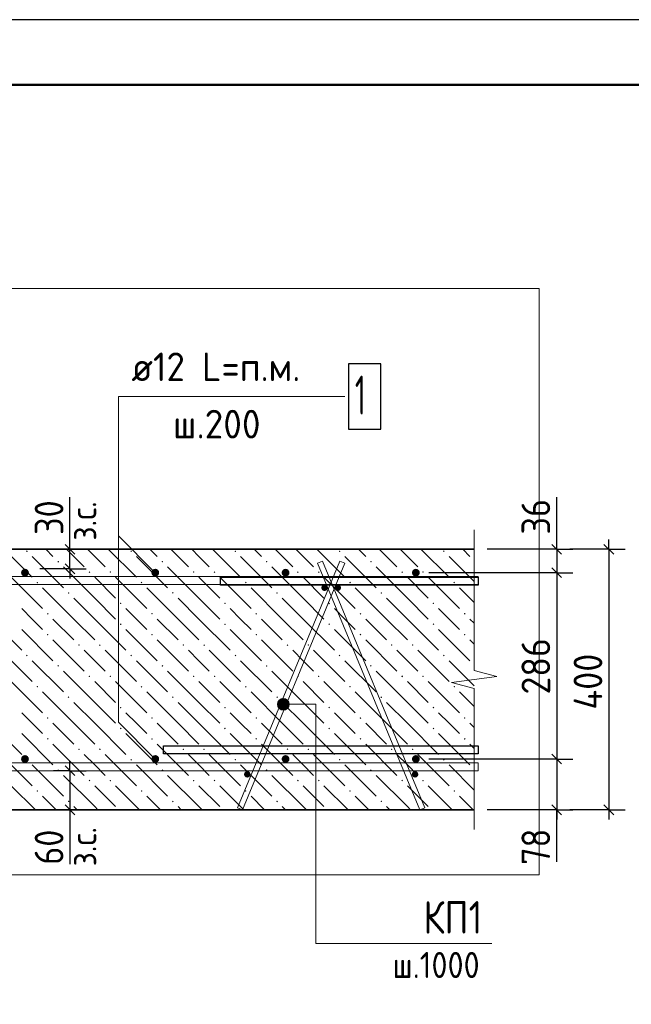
# Model space of a CAD drawing. Header units: millimetres. Extents: x 0 to 42000, y 0 to 29700.
# Tile 5 of 11: x 11510 to 16205, y 22143 to 29700. Entities that reach past the tile are written whole.
import ezdxf

# ---------------------------------------------------------------- set-up
doc = ezdxf.new("R2010")
doc.units = ezdxf.units.MM
for name, color, linetype, lineweight in [('Standard', 7, 'Continuous', 25), ('ЖБ Плита Фундамента верхний уровень', 7, 'Continuous', 35), ('Обрамление Г-обр.', 52, 'Continuous', 25), ('Позиционная метка номер позиции', 7, 'Continuous', 13), ('Примечания', 7, 'Continuous', 13), ('Текст_ общее', 7, 'Continuous', 25), ('Фиксатор', 52, 'Continuous', 25), ('Фоновоя арматура Х1', 52, 'Continuous', 25)]:
    doc.layers.add(name, color=color, linetype=linetype, lineweight=lineweight)
doc.layers.add('Размерная выноска', color=7, linetype='Continuous')
doc.styles.add('ISOCPEUR', font='txt')

msp = doc.modelspace()

# ---------------------------------------------------------------- hatches: boundary and pattern name
at = {"layer": 'ЖБ Плита Фундамента верхний уровень', "linetype": 'Continuous', "lineweight": 18, "transparency": 33554687}
for points in [[(11559.4, 25620.1), (11565.9, 25626.6), (11572.4, 25620.1), (11565.9, 25613.6)], [(12359.4, 25620.1), (12365.9, 25626.6), (12372.4, 25620.1), (12365.9, 25613.6)], [(13159.4, 25620.1), (13165.9, 25626.6), (13172.4, 25620.1), (13165.9, 25613.6)], [(13959.4, 25620.1), (13965.9, 25626.6), (13972.4, 25620.1), (13965.9, 25613.6)], [(14759.4, 25620.1), (14765.9, 25626.6), (14772.4, 25620.1), (14765.9, 25613.6)], [(11799.4, 25540.1), (11805.9, 25546.6), (11812.4, 25540.1), (11805.9, 25533.6)], [(12599.4, 25540.1), (12605.9, 25546.6), (12612.4, 25540.1), (12605.9, 25533.6)], [(13399.4, 25540.1), (13405.9, 25546.6), (13412.4, 25540.1), (13405.9, 25533.6)], [(14199.4, 25540.1), (14205.9, 25546.6), (14212.4, 25540.1), (14205.9, 25533.6)], [(12039.4, 25460.1), (12045.9, 25466.6), (12052.4, 25460.1), (12045.9, 25453.6)], [(12199.4, 25460.1), (12205.9, 25466.6), (12212.4, 25460.1), (12205.9, 25453.6)], [(12839.4, 25460.1), (12845.9, 25466.6), (12852.4, 25460.1), (12845.9, 25453.6)], [(12999.4, 25460.1), (13005.9, 25466.6), (13012.4, 25460.1), (13005.9, 25453.6)], [(13639.4, 25460.1), (13645.9, 25466.6), (13652.4, 25460.1), (13645.9, 25453.6)], [(13799.4, 25460.1), (13805.9, 25466.6), (13812.4, 25460.1), (13805.9, 25453.6)], [(14439.4, 25460.1), (14445.9, 25466.6), (14452.4, 25460.1), (14445.9, 25453.6)], [(14599.4, 25460.1), (14605.9, 25466.6), (14612.4, 25460.1), (14605.9, 25453.6)], [(11639.4, 25380.1), (11645.9, 25386.6), (11652.4, 25380.1), (11645.9, 25373.6)], [(12439.4, 25380.1), (12445.9, 25386.6), (12452.4, 25380.1), (12445.9, 25373.6)], [(13239.4, 25380.1), (13245.9, 25386.6), (13252.4, 25380.1), (13245.9, 25373.6)], [(14039.4, 25380.1), (14045.9, 25386.6), (14052.4, 25380.1), (14045.9, 25373.6)], [(14839.4, 25380.1), (14845.9, 25386.6), (14852.4, 25380.1), (14845.9, 25373.6)], [(11879.4, 25300.1), (11885.9, 25306.6), (11892.4, 25300.1), (11885.9, 25293.6)], [(12679.4, 25300.1), (12685.9, 25306.6), (12692.4, 25300.1), (12685.9, 25293.6)], [(13479.4, 25300.1), (13485.9, 25306.6), (13492.4, 25300.1), (13485.9, 25293.6)], [(14279.4, 25300.1), (14285.9, 25306.6), (14292.4, 25300.1), (14285.9, 25293.6)], [(12279.4, 25220.1), (12285.9, 25226.6), (12292.4, 25220.1), (12285.9, 25213.6)], [(13079.4, 25220.1), (13085.9, 25226.6), (13092.4, 25220.1), (13085.9, 25213.6)], [(13879.4, 25220.1), (13885.9, 25226.6), (13892.4, 25220.1), (13885.9, 25213.6)], [(14679.4, 25220.1), (14685.9, 25226.6), (14692.4, 25220.1), (14685.9, 25213.6)], [(11719.4, 25140.1), (11725.9, 25146.6), (11732.4, 25140.1), (11725.9, 25133.6)], [(12519.4, 25140.1), (12525.9, 25146.6), (12532.4, 25140.1), (12525.9, 25133.6)], [(13319.4, 25140.1), (13325.9, 25146.6), (13332.4, 25140.1), (13325.9, 25133.6)], [(14119.4, 25140.1), (14125.9, 25146.6), (14132.4, 25140.1), (14125.9, 25133.6)], [(14919.4, 25140.1), (14925.9, 25146.6), (14932.4, 25140.1), (14925.9, 25133.6)], [(12279.4, 25060.1), (12285.9, 25066.6), (12292.4, 25060.1), (12285.9, 25053.6)], [(13079.4, 25060.1), (13085.9, 25066.6), (13092.4, 25060.1), (13085.9, 25053.6)], [(13879.4, 25060.1), (13885.9, 25066.6), (13892.4, 25060.1), (13885.9, 25053.6)], [(14679.4, 25060.1), (14685.9, 25066.6), (14692.4, 25060.1), (14685.9, 25053.6)], [(11719.4, 24980.1), (11725.9, 24986.6), (11732.4, 24980.1), (11725.9, 24973.6)], [(12519.4, 24980.1), (12525.9, 24986.6), (12532.4, 24980.1), (12525.9, 24973.6)], [(13319.4, 24980.1), (13325.9, 24986.6), (13332.4, 24980.1), (13325.9, 24973.6)], [(14119.4, 24980.1), (14125.9, 24986.6), (14132.4, 24980.1), (14125.9, 24973.6)], [(14919.4, 24980.1), (14925.9, 24986.6), (14932.4, 24980.1), (14925.9, 24973.6)], [(11959.4, 24900.1), (11965.9, 24906.6), (11972.4, 24900.1), (11965.9, 24893.6)], [(12119.4, 24900.1), (12125.9, 24906.6), (12132.4, 24900.1), (12125.9, 24893.6)], [(12759.4, 24900.1), (12765.9, 24906.6), (12772.4, 24900.1), (12765.9, 24893.6)], [(12919.4, 24900.1), (12925.9, 24906.6), (12932.4, 24900.1), (12925.9, 24893.6)], [(13559.4, 24900.1), (13565.9, 24906.6), (13572.4, 24900.1), (13565.9, 24893.6)], [(13719.4, 24900.1), (13725.9, 24906.6), (13732.4, 24900.1), (13725.9, 24893.6)], [(14359.4, 24900.1), (14365.9, 24906.6), (14372.4, 24900.1), (14365.9, 24893.6)], [(14519.4, 24900.1), (14525.9, 24906.6), (14532.4, 24900.1), (14525.9, 24893.6)], [(11559.4, 24820.1), (11565.9, 24826.6), (11572.4, 24820.1), (11565.9, 24813.6)], [(12359.4, 24820.1), (12365.9, 24826.6), (12372.4, 24820.1), (12365.9, 24813.6)], [(13159.4, 24820.1), (13165.9, 24826.6), (13172.4, 24820.1), (13165.9, 24813.6)], [(13959.4, 24820.1), (13965.9, 24826.6), (13972.4, 24820.1), (13965.9, 24813.6)], [(14759.4, 24820.1), (14765.9, 24826.6), (14772.4, 24820.1), (14765.9, 24813.6)], [(11799.4, 24740.1), (11805.9, 24746.6), (11812.4, 24740.1), (11805.9, 24733.6)], [(12599.4, 24740.1), (12605.9, 24746.6), (12612.4, 24740.1), (12605.9, 24733.6)], [(13399.4, 24740.1), (13405.9, 24746.6), (13412.4, 24740.1), (13405.9, 24733.6)], [(14199.4, 24740.1), (14205.9, 24746.6), (14212.4, 24740.1), (14205.9, 24733.6)], [(12039.4, 24660.1), (12045.9, 24666.6), (12052.4, 24660.1), (12045.9, 24653.6)], [(12199.4, 24660.1), (12205.9, 24666.6), (12212.4, 24660.1), (12205.9, 24653.6)], [(12839.4, 24660.1), (12845.9, 24666.6), (12852.4, 24660.1), (12845.9, 24653.6)], [(12999.4, 24660.1), (13005.9, 24666.6), (13012.4, 24660.1), (13005.9, 24653.6)], [(13639.4, 24660.1), (13645.9, 24666.6), (13652.4, 24660.1), (13645.9, 24653.6)], [(13799.4, 24660.1), (13805.9, 24666.6), (13812.4, 24660.1), (13805.9, 24653.6)], [(14439.4, 24660.1), (14445.9, 24666.6), (14452.4, 24660.1), (14445.9, 24653.6)], [(14599.4, 24660.1), (14605.9, 24666.6), (14612.4, 24660.1), (14605.9, 24653.6)], [(11639.4, 24580.1), (11645.9, 24586.6), (11652.4, 24580.1), (11645.9, 24573.6)], [(12439.4, 24580.1), (12445.9, 24586.6), (12452.4, 24580.1), (12445.9, 24573.6)], [(13239.4, 24580.1), (13245.9, 24586.6), (13252.4, 24580.1), (13245.9, 24573.6)], [(14039.4, 24580.1), (14045.9, 24586.6), (14052.4, 24580.1), (14045.9, 24573.6)], [(14839.4, 24580.1), (14845.9, 24586.6), (14852.4, 24580.1), (14845.9, 24573.6)], [(11879.4, 24500.1), (11885.9, 24506.6), (11892.4, 24500.1), (11885.9, 24493.6)], [(12679.4, 24500.1), (12685.9, 24506.6), (12692.4, 24500.1), (12685.9, 24493.6)], [(13479.4, 24500.1), (13485.9, 24506.6), (13492.4, 24500.1), (13485.9, 24493.6)], [(14279.4, 24500.1), (14285.9, 24506.6), (14292.4, 24500.1), (14285.9, 24493.6)], [(12279.4, 24420.1), (12285.9, 24426.6), (12292.4, 24420.1), (12285.9, 24413.6)], [(13079.4, 24420.1), (13085.9, 24426.6), (13092.4, 24420.1), (13085.9, 24413.6)], [(13879.4, 24420.1), (13885.9, 24426.6), (13892.4, 24420.1), (13885.9, 24413.6)], [(14679.4, 24420.1), (14685.9, 24426.6), (14692.4, 24420.1), (14685.9, 24413.6)], [(11719.4, 24340.1), (11725.9, 24346.6), (11732.4, 24340.1), (11725.9, 24333.6)], [(12519.4, 24340.1), (12525.9, 24346.6), (12532.4, 24340.1), (12525.9, 24333.6)], [(13319.4, 24340.1), (13325.9, 24346.6), (13332.4, 24340.1), (13325.9, 24333.6)], [(14119.4, 24340.1), (14125.9, 24346.6), (14132.4, 24340.1), (14125.9, 24333.6)], [(14919.4, 24340.1), (14925.9, 24346.6), (14932.4, 24340.1), (14925.9, 24333.6)], [(12279.4, 24260.1), (12285.9, 24266.6), (12292.4, 24260.1), (12285.9, 24253.6)], [(13079.4, 24260.1), (13085.9, 24266.6), (13092.4, 24260.1), (13085.9, 24253.6)], [(13879.4, 24260.1), (13885.9, 24266.6), (13892.4, 24260.1), (13885.9, 24253.6)], [(14679.4, 24260.1), (14685.9, 24266.6), (14692.4, 24260.1), (14685.9, 24253.6)], [(11719.4, 24180.1), (11725.9, 24186.6), (11732.4, 24180.1), (11725.9, 24173.6)], [(12519.4, 24180.1), (12525.9, 24186.6), (12532.4, 24180.1), (12525.9, 24173.6)], [(13319.4, 24180.1), (13325.9, 24186.6), (13332.4, 24180.1), (13325.9, 24173.6)], [(14119.4, 24180.1), (14125.9, 24186.6), (14132.4, 24180.1), (14125.9, 24173.6)], [(14919.4, 24180.1), (14925.9, 24186.6), (14932.4, 24180.1), (14925.9, 24173.6)], [(11959.4, 24100.1), (11965.9, 24106.6), (11972.4, 24100.1), (11965.9, 24093.6)], [(12119.4, 24100.1), (12125.9, 24106.6), (12132.4, 24100.1), (12125.9, 24093.6)], [(12759.4, 24100.1), (12765.9, 24106.6), (12772.4, 24100.1), (12765.9, 24093.6)], [(12919.4, 24100.1), (12925.9, 24106.6), (12932.4, 24100.1), (12925.9, 24093.6)], [(13559.4, 24100.1), (13565.9, 24106.6), (13572.4, 24100.1), (13565.9, 24093.6)], [(13719.4, 24100.1), (13725.9, 24106.6), (13732.4, 24100.1), (13725.9, 24093.6)], [(14359.4, 24100.1), (14365.9, 24106.6), (14372.4, 24100.1), (14365.9, 24093.6)], [(14519.4, 24100.1), (14525.9, 24106.6), (14532.4, 24100.1), (14525.9, 24093.6)], [(11559.4, 24020.1), (11565.9, 24026.6), (11572.4, 24020.1), (11565.9, 24013.6)], [(12359.4, 24020.1), (12365.9, 24026.6), (12372.4, 24020.1), (12365.9, 24013.6)], [(13159.4, 24020.1), (13165.9, 24026.6), (13172.4, 24020.1), (13165.9, 24013.6)], [(13959.4, 24020.1), (13965.9, 24026.6), (13972.4, 24020.1), (13965.9, 24013.6)], [(14759.4, 24020.1), (14765.9, 24026.6), (14772.4, 24020.1), (14765.9, 24013.6)], [(11799.4, 23940.1), (11805.9, 23946.6), (11812.4, 23940.1), (11805.9, 23933.6)], [(12599.4, 23940.1), (12605.9, 23946.6), (12612.4, 23940.1), (12605.9, 23933.6)], [(13399.4, 23940.1), (13405.9, 23946.6), (13412.4, 23940.1), (13405.9, 23933.6)], [(14199.4, 23940.1), (14205.9, 23946.6), (14212.4, 23940.1), (14205.9, 23933.6)], [(12039.4, 23860.1), (12045.9, 23866.6), (12052.4, 23860.1), (12045.9, 23853.6)], [(12199.4, 23860.1), (12205.9, 23866.6), (12212.4, 23860.1), (12205.9, 23853.6)], [(12839.4, 23860.1), (12845.9, 23866.6), (12852.4, 23860.1), (12845.9, 23853.6)], [(12999.4, 23860.1), (13005.9, 23866.6), (13012.4, 23860.1), (13005.9, 23853.6)], [(13639.4, 23860.1), (13645.9, 23866.6), (13652.4, 23860.1), (13645.9, 23853.6)], [(13799.4, 23860.1), (13805.9, 23866.6), (13812.4, 23860.1), (13805.9, 23853.6)], [(14439.4, 23860.1), (14445.9, 23866.6), (14452.4, 23860.1), (14445.9, 23853.6)], [(14599.4, 23860.1), (14605.9, 23866.6), (14612.4, 23860.1), (14605.9, 23853.6)], [(11639.4, 23780.1), (11645.9, 23786.6), (11652.4, 23780.1), (11645.9, 23773.6)], [(12439.4, 23780.1), (12445.9, 23786.6), (12452.4, 23780.1), (12445.9, 23773.6)], [(13239.4, 23780.1), (13245.9, 23786.6), (13252.4, 23780.1), (13245.9, 23773.6)], [(14039.4, 23780.1), (14045.9, 23786.6), (14052.4, 23780.1), (14045.9, 23773.6)], [(14839.4, 23780.1), (14845.9, 23786.6), (14852.4, 23780.1), (14845.9, 23773.6)], [(11879.4, 23700.1), (11885.9, 23706.6), (11892.4, 23700.1), (11885.9, 23693.6)], [(12679.4, 23700.1), (12685.9, 23706.6), (12692.4, 23700.1), (12685.9, 23693.6)], [(13479.4, 23700.1), (13485.9, 23706.6), (13492.4, 23700.1), (13485.9, 23693.6)], [(14279.4, 23700.1), (14285.9, 23706.6), (14292.4, 23700.1), (14285.9, 23693.6)]]:
    msp.add_hatch(color=7, dxfattribs=at).paths.add_polyline_path(points, flags=16)
at = {"layer": 'Позиционная метка номер позиции', "linetype": 'Continuous', "lineweight": 13, "transparency": 33554687}
for points in [[(13511.7, 24484.4), (13534.2, 24400.7), (13534.2, 24490.6)], [(13534.2, 24490.6), (13534.2, 24400.7), (13556.7, 24406.9)], [(13534.2, 24490.6), (13556.7, 24406.9), (13556.7, 24484.4)], [(13495.5, 24423.2), (13495.5, 24468.2), (13489.2, 24445.6)], [(13495.5, 24468.2), (13511.7, 24406.9), (13511.7, 24484.4)], [(13495.5, 24468.2), (13495.5, 24423.2), (13511.7, 24406.9)], [(13511.7, 24484.4), (13511.7, 24406.9), (13534.2, 24400.7)], [(13556.7, 24484.4), (13556.7, 24406.9), (13572.9, 24423.2)], [(13556.7, 24484.4), (13572.9, 24423.2), (13572.9, 24468.2)], [(13572.9, 24468.2), (13572.9, 24423.2), (13579.2, 24445.6)]]:
    msp.add_hatch(color=7, dxfattribs=at).paths.add_polyline_path(points)
at = {"layer": 'Фиксатор', "linetype": 'Continuous', "lineweight": 13, "transparency": 33554687}
for points in [[(13875.5, 25340.2), (13873.6, 25349.7), (13868.2, 25357.8), (13860.1, 25363.3), (13850.5, 25365.2), (13840.9, 25363.3), (13832.8, 25357.8), (13827.4, 25349.7), (13825.5, 25340.2), (13827.4, 25330.6), (13832.8, 25322.5), (13840.9, 25317.1), (13850.5, 25315.2), (13860.1, 25317.1), (13868.2, 25322.5), (13873.6, 25330.6)], [(13976.5, 25340.2), (13974.6, 25349.7), (13969.2, 25357.8), (13961.1, 25363.3), (13951.5, 25365.2), (13942, 25363.3), (13933.9, 25357.8), (13928.4, 25349.7), (13926.5, 25340.2), (13928.4, 25330.6), (13933.9, 25322.5), (13942, 25317.1), (13951.5, 25315.2), (13961.1, 25317.1), (13969.2, 25322.5), (13974.6, 25330.6)], [(13282.3, 23908.1), (13280.4, 23917.7), (13275, 23925.8), (13266.9, 23931.2), (13257.3, 23933.1), (13247.8, 23931.2), (13239.7, 23925.8), (13234.2, 23917.7), (13232.3, 23908.1), (13234.2, 23898.6), (13239.7, 23890.5), (13247.8, 23885), (13257.3, 23883.1), (13266.9, 23885), (13275, 23890.5), (13280.4, 23898.6)], [(14569.7, 23908.1), (14567.8, 23917.7), (14562.4, 23925.8), (14554.3, 23931.2), (14544.7, 23933.1), (14535.1, 23931.2), (14527, 23925.8), (14521.6, 23917.7), (14519.7, 23908.1), (14521.6, 23898.6), (14527, 23890.5), (14535.1, 23885), (14544.7, 23883.1), (14554.3, 23885), (14562.4, 23890.5), (14567.8, 23898.6)]]:
    msp.add_hatch(color=7, dxfattribs=at).paths.add_polyline_path(points)
at = {"layer": 'Фоновоя арматура Х1', "linetype": 'Continuous', "lineweight": 18, "transparency": 33554687}
for points in [[(11581, 25455.6), (11578.7, 25467.1), (11572.2, 25476.8), (11562.5, 25483.3), (11551, 25485.6), (11539.5, 25483.3), (11529.8, 25476.8), (11523.3, 25467.1), (11521, 25455.6), (11523.3, 25444.1), (11529.8, 25434.4), (11539.5, 25427.9), (11551, 25425.6), (11562.5, 25427.9), (11572.2, 25434.4), (11578.7, 25444.1)], [(12581, 25455.6), (12578.7, 25467.1), (12572.2, 25476.8), (12562.5, 25483.3), (12551, 25485.6), (12539.5, 25483.3), (12529.8, 25476.8), (12523.3, 25467.1), (12521, 25455.6), (12523.3, 25444.1), (12529.8, 25434.4), (12539.5, 25427.9), (12551, 25425.6), (12562.5, 25427.9), (12572.2, 25434.4), (12578.7, 25444.1)], [(13581, 25455.6), (13578.7, 25467.1), (13572.2, 25476.8), (13562.5, 25483.3), (13551, 25485.6), (13539.5, 25483.3), (13529.8, 25476.8), (13523.3, 25467.1), (13521, 25455.6), (13523.3, 25444.1), (13529.8, 25434.4), (13539.5, 25427.9), (13551, 25425.6), (13562.5, 25427.9), (13572.2, 25434.4), (13578.7, 25444.1)], [(14581, 25455.6), (14578.7, 25467.1), (14572.2, 25476.8), (14562.5, 25483.3), (14551, 25485.6), (14539.5, 25483.3), (14529.8, 25476.8), (14523.3, 25467.1), (14521, 25455.6), (14523.3, 25444.1), (14529.8, 25434.4), (14539.5, 25427.9), (14551, 25425.6), (14562.5, 25427.9), (14572.2, 25434.4), (14578.7, 25444.1)], [(11581, 24025.6), (11578.7, 24037), (11572.2, 24046.8), (11562.5, 24053.3), (11551, 24055.6), (11539.5, 24053.3), (11529.8, 24046.8), (11523.3, 24037), (11521, 24025.6), (11523.3, 24014.1), (11529.8, 24004.4), (11539.5, 23997.9), (11551, 23995.6), (11562.5, 23997.9), (11572.2, 24004.4), (11578.7, 24014.1)], [(12581, 24025.6), (12578.7, 24037), (12572.2, 24046.8), (12562.5, 24053.3), (12551, 24055.6), (12539.5, 24053.3), (12529.8, 24046.8), (12523.3, 24037), (12521, 24025.6), (12523.3, 24014.1), (12529.8, 24004.4), (12539.5, 23997.9), (12551, 23995.6), (12562.5, 23997.9), (12572.2, 24004.4), (12578.7, 24014.1)], [(13581, 24025.6), (13578.7, 24037), (13572.2, 24046.8), (13562.5, 24053.3), (13551, 24055.6), (13539.5, 24053.3), (13529.8, 24046.8), (13523.3, 24037), (13521, 24025.6), (13523.3, 24014.1), (13529.8, 24004.4), (13539.5, 23997.9), (13551, 23995.6), (13562.5, 23997.9), (13572.2, 24004.4), (13578.7, 24014.1)], [(14581, 24025.6), (14578.7, 24037), (14572.2, 24046.8), (14562.5, 24053.3), (14551, 24055.6), (14539.5, 24053.3), (14529.8, 24046.8), (14523.3, 24037), (14521, 24025.6), (14523.3, 24014.1), (14529.8, 24004.4), (14539.5, 23997.9), (14551, 23995.6), (14562.5, 23997.9), (14572.2, 24004.4), (14578.7, 24014.1)]]:
    msp.add_hatch(color=7, dxfattribs=at).paths.add_polyline_path(points)

# ---------------------------------------------------------------- linework, layer by layer
at = {"layer": 'Standard', "color": 7, "linetype": 'Continuous', "lineweight": -3, "transparency": 33554687}
for p, q in [((11895.8, 25635.6), (11895.8, 25710.6)), ((15632.1, 25635.6), (15632.1, 25710.6)), ((16032.1, 25635.6), (16032.1, 25710.6)), ((15632.1, 25635.6), (15632.1, 25455.6)), ((11895.8, 25485.6), (11895.8, 25410.6)), ((15632.1, 25455.6), (15632.1, 24025.6)), ((11895.8, 23935.6), (11895.8, 24010.6)), ((15632.1, 24025.6), (15632.1, 23635.6)), ((11895.8, 23935.6), (11895.8, 23635.6)), ((11895.8, 23635.6), (11895.8, 23560.6)), ((15632.1, 23635.6), (15632.1, 23560.6)), ((16032.1, 23635.6), (16032.1, 23560.6))]:
    msp.add_line(p, q, dxfattribs=at)
at = {"layer": 'Standard', "color": 251, "linetype": 'Continuous', "lineweight": -3, "true_color": 0x656565, "transparency": 33554687}
for p, q in [((11895.8, 25635.6), (11770.8, 25635.6)), ((11895.8, 25635.6), (12020.8, 25635.6)), ((11895.8, 25635.6), (11895.8, 25635.6)), ((15632.1, 25635.6), (15507.1, 25635.6)), ((15632.1, 25635.6), (15757, 25635.6)), ((16032.1, 25635.6), (15732.1, 25635.6)), ((16032.1, 25635.6), (15907.1, 25635.6)), ((16032.1, 25635.6), (16157, 25635.6)), ((11895.8, 25485.6), (11663.8, 25485.6)), ((11895.8, 25485.6), (11770.8, 25485.6)), ((11895.8, 25485.6), (12020.8, 25485.6)), ((15632.1, 25455.6), (15507.1, 25455.6)), ((15632.1, 25455.6), (15757, 25455.6)), ((15632.1, 24025.6), (15507.1, 24025.6)), ((15632.1, 24025.6), (15757, 24025.6)), ((11895.8, 23935.6), (11770.8, 23935.6)), ((11895.8, 23935.6), (12020.8, 23935.6)), ((11895.8, 23635.6), (11770.8, 23635.6)), ((11895.8, 23635.6), (12020.8, 23635.6)), ((15632.1, 23635.6), (15507.1, 23635.6)), ((15632.1, 23635.6), (15757, 23635.6)), ((16032.1, 23635.6), (15732.1, 23635.6)), ((16032.1, 23635.6), (15907.1, 23635.6)), ((16032.1, 23635.6), (16157, 23635.6))]:
    msp.add_line(p, q, dxfattribs=at)
at = {"layer": 'Standard', "color": 7, "linetype": 'Continuous', "lineweight": 25, "transparency": 33554687}
for p, q in [((11933.3, 25598.1), (11858.3, 25673.1)), ((15594.6, 25673.1), (15669.6, 25598.1)), ((15994.6, 25673.1), (16069.6, 25598.1)), ((11933.3, 25448.1), (11858.3, 25523.1)), ((15594.6, 25493.1), (15669.6, 25418.1)), ((15594.6, 24063.1), (15669.6, 23988.1)), ((11858.3, 23973.1), (11933.3, 23898.1)), ((11858.3, 23673.1), (11933.3, 23598.1)), ((15594.6, 23673.1), (15669.6, 23598.1)), ((15994.6, 23673.1), (16069.6, 23598.1))]:
    msp.add_line(p, q, dxfattribs=at)
msp.add_lwpolyline([(0, 0), (42000, 0), (42000, 29700), (0, 29700), (0, 0)], close=True, dxfattribs=at)
at = {"layer": 'Standard', "color": 7, "linetype": 'Continuous', "lineweight": 50, "transparency": 33554687}
msp.add_lwpolyline([(2000, 29200), (41500, 29200), (41500, 500), (2000, 500), (2000, 29200)], close=True, dxfattribs=at)
at = {"layer": 'Standard', "color": 7, "linetype": 'Continuous', "lineweight": 13, "transparency": 33554687}
msp.add_lwpolyline([(20500, 29200), (2000, 29200), (2000, 6000), (20500, 6000), (20500, 29200)], dxfattribs=at)
at = {"layer": 'Standard', "color": 254, "linetype": 'Continuous', "lineweight": 18, "true_color": 0xc4c4ff, "transparency": 33554687}
msp.add_lwpolyline([(5848.7, 23135.6), (15498.7, 23135.6), (15498.7, 27635.6), (5848.7, 27635.6), (5848.7, 23135.6)], dxfattribs=at)
at = {"layer": 'Standard', "color": 7, "linetype": 'Continuous', "lineweight": -3, "transparency": 33554687}
for points in [[(11895.8, 25485.6), (11895.8, 25630.1), (11895.8, 25630.1), (11895.8, 25635.6)], [(16032.1, 25635.6), (16032.1, 24337), (16032.1, 24337), (16032.1, 23635.6)]]:
    msp.add_lwpolyline(points, dxfattribs=at)
at = {"layer": 'Standard', "color": 251, "linetype": 'Continuous', "lineweight": -3, "true_color": 0x656565, "transparency": 33554687}
for points in [[(15632.1, 25635.6), (15615.1, 25635.6), (15615.1, 25635.6), (15615.1, 25635.6), (15615.1, 25635.6), (15098.7, 25635.6)], [(15632.1, 25455.6), (15615.1, 25455.6), (15615.1, 25455.6), (15615.1, 25455.6), (15615.1, 25455.6), (14651, 25455.6)], [(15632.1, 24025.6), (15615.1, 24025.6), (15615.1, 24025.6), (14651, 24025.6)], [(15632.1, 23635.6), (15615.1, 23635.6), (15615.1, 23635.6), (15098.7, 23635.6)]]:
    msp.add_lwpolyline(points, dxfattribs=at)
at = {"layer": 'ЖБ Плита Фундамента верхний уровень', "color": 7, "linetype": 'Continuous', "lineweight": 35, "transparency": 33554687}
for p, q in [((14998.7, 25635.6), (10151, 25635.6)), ((7651, 23635.6), (14998.7, 23635.6))]:
    msp.add_line(p, q, dxfattribs=at)
at = {"layer": 'ЖБ Плита Фундамента верхний уровень', "color": 254, "linetype": 'Continuous', "lineweight": 18, "transparency": 33554687}
for p, q in [((11390.5, 25635.6), (11605.9, 25420.1)), ((11710.5, 25635.6), (11765.9, 25580.1)), ((11870.5, 25635.6), (12005.9, 25500.1)), ((12085.9, 25580.1), (12030.5, 25635.6)), ((12190.5, 25635.6), (12405.9, 25420.1)), ((12510.5, 25635.6), (12565.9, 25580.1)), ((12670.5, 25635.6), (12805.9, 25500.1)), ((12885.9, 25580.1), (12830.5, 25635.6)), ((12990.5, 25635.6), (13205.9, 25420.1)), ((13310.5, 25635.6), (13365.9, 25580.1)), ((13470.5, 25635.6), (13605.9, 25500.1)), ((13685.9, 25580.1), (13630.5, 25635.6)), ((13790.5, 25635.6), (14005.9, 25420.1)), ((14110.5, 25635.6), (14165.9, 25580.1)), ((14270.5, 25635.6), (14405.9, 25500.1)), ((14485.9, 25580.1), (14430.5, 25635.6)), ((14590.5, 25635.6), (14805.9, 25420.1)), ((14910.5, 25635.6), (14965.9, 25580.1)), ((11605.9, 25580.1), (11845.9, 25340.1)), ((12165.9, 25500.1), (12085.9, 25580.1)), ((12405.9, 25580.1), (12645.9, 25340.1)), ((12965.9, 25500.1), (12885.9, 25580.1)), ((13205.9, 25580.1), (13445.9, 25340.1)), ((13765.9, 25500.1), (13685.9, 25580.1)), ((14005.9, 25580.1), (14245.9, 25340.1)), ((14565.9, 25500.1), (14485.9, 25580.1)), ((14805.9, 25580.1), (14998.7, 25387.4)), ((12085.9, 25260.1), (11845.9, 25500.1)), ((12885.9, 25260.1), (12645.9, 25500.1)), ((13685.9, 25260.1), (13445.9, 25500.1)), ((14485.9, 25260.1), (14245.9, 25500.1)), ((11445.9, 25420.1), (11685.9, 25180.1)), ((12085.9, 25420.1), (12245.9, 25260.1)), ((12245.9, 25420.1), (12485.9, 25180.1)), ((12885.9, 25420.1), (13045.9, 25260.1)), ((13045.9, 25420.1), (13285.9, 25180.1)), ((13685.9, 25420.1), (13845.9, 25260.1)), ((13845.9, 25420.1), (14085.9, 25180.1)), ((14485.9, 25420.1), (14645.9, 25260.1)), ((14645.9, 25420.1), (14885.9, 25180.1)), ((11925.9, 25100.1), (11685.9, 25340.1)), ((12725.9, 25100.1), (12485.9, 25340.1)), ((13525.9, 25100.1), (13285.9, 25340.1)), ((14325.9, 25100.1), (14085.9, 25340.1)), ((14998.7, 25227.4), (14885.9, 25340.1)), ((11925.9, 25260.1), (12085.9, 25100.1)), ((12085.9, 25260.1), (12245.9, 25100.1)), ((12725.9, 25260.1), (12885.9, 25100.1)), ((12885.9, 25260.1), (13045.9, 25100.1)), ((13525.9, 25260.1), (13685.9, 25100.1)), ((13685.9, 25260.1), (13845.9, 25100.1)), ((14325.9, 25260.1), (14485.9, 25100.1)), ((14485.9, 25260.1), (14645.9, 25100.1)), ((11605.9, 25100.1), (11525.9, 25180.1)), ((12405.9, 25100.1), (12325.9, 25180.1)), ((13205.9, 25100.1), (13125.9, 25180.1)), ((14005.9, 25100.1), (13925.9, 25180.1)), ((14805.9, 25100.1), (14725.9, 25180.1)), ((11285.9, 25100.1), (11525.9, 24860.1)), ((11685.9, 25020.1), (11605.9, 25100.1)), ((11765.9, 25100.1), (11925.9, 24940.1)), ((11925.9, 25100.1), (12085.9, 24940.1)), ((12085.9, 25100.1), (12325.9, 24860.1)), ((12485.9, 25020.1), (12405.9, 25100.1)), ((12565.9, 25100.1), (12725.9, 24940.1)), ((12725.9, 25100.1), (12885.9, 24940.1)), ((12885.9, 25100.1), (13125.9, 24860.1)), ((13285.9, 25020.1), (13205.9, 25100.1)), ((13365.9, 25100.1), (13525.9, 24940.1)), ((13525.9, 25100.1), (13685.9, 24940.1)), ((13685.9, 25100.1), (13925.9, 24860.1)), ((14085.9, 25020.1), (14005.9, 25100.1)), ((14165.9, 25100.1), (14325.9, 24940.1)), ((14325.9, 25100.1), (14485.9, 24940.1)), ((14485.9, 25100.1), (14725.9, 24860.1)), ((14885.9, 25020.1), (14805.9, 25100.1)), ((14965.9, 25100.1), (14998.7, 25067.4)), ((11525.9, 25020.1), (11765.9, 24780.1)), ((12325.9, 25020.1), (12565.9, 24780.1)), ((13125.9, 25020.1), (13365.9, 24780.1)), ((13925.9, 25020.1), (14165.9, 24780.1)), ((14725.9, 25020.1), (14965.9, 24780.1)), ((11765.9, 24940.1), (12005.9, 24700.1)), ((12565.9, 24940.1), (12805.9, 24700.1)), ((13365.9, 24940.1), (13605.9, 24700.1)), ((14165.9, 24940.1), (14405.9, 24700.1)), ((14965.9, 24940.1), (14998.7, 24907.4)), ((11365.9, 24860.1), (11605.9, 24620.1)), ((12085.9, 24780.1), (12005.9, 24860.1)), ((12165.9, 24860.1), (12405.9, 24620.1)), ((12885.9, 24780.1), (12805.9, 24860.1)), ((12965.9, 24860.1), (13205.9, 24620.1)), ((13685.9, 24780.1), (13605.9, 24860.1)), ((13765.9, 24860.1), (14005.9, 24620.1)), ((14485.9, 24780.1), (14405.9, 24860.1)), ((14565.9, 24860.1), (14805.9, 24620.1)), ((11605.9, 24780.1), (11845.9, 24540.1)), ((12165.9, 24700.1), (12085.9, 24780.1)), ((12405.9, 24780.1), (12645.9, 24540.1)), ((12965.9, 24700.1), (12885.9, 24780.1)), ((13205.9, 24780.1), (13445.9, 24540.1)), ((13765.9, 24700.1), (13685.9, 24780.1)), ((14005.9, 24780.1), (14245.9, 24540.1)), ((14565.9, 24700.1), (14485.9, 24780.1)), ((14805.9, 24780.1), (14998.7, 24587.4)), ((12085.9, 24460.1), (11845.9, 24700.1)), ((12885.9, 24460.1), (12645.9, 24700.1)), ((13685.9, 24460.1), (13445.9, 24700.1)), ((14485.9, 24460.1), (14245.9, 24700.1)), ((11445.9, 24620.1), (11685.9, 24380.1)), ((12085.9, 24620.1), (12245.9, 24460.1)), ((12245.9, 24620.1), (12485.9, 24380.1)), ((12885.9, 24620.1), (13045.9, 24460.1)), ((13045.9, 24620.1), (13285.9, 24380.1)), ((13685.9, 24620.1), (13845.9, 24460.1)), ((13845.9, 24620.1), (14085.9, 24380.1)), ((14485.9, 24620.1), (14645.9, 24460.1)), ((14645.9, 24620.1), (14885.9, 24380.1)), ((11925.9, 24300.1), (11685.9, 24540.1)), ((12725.9, 24300.1), (12485.9, 24540.1)), ((13525.9, 24300.1), (13285.9, 24540.1)), ((14325.9, 24300.1), (14085.9, 24540.1)), ((14998.7, 24427.4), (14885.9, 24540.1)), ((11925.9, 24460.1), (12085.9, 24300.1)), ((12085.9, 24460.1), (12245.9, 24300.1)), ((12725.9, 24460.1), (12885.9, 24300.1)), ((12885.9, 24460.1), (13045.9, 24300.1)), ((13525.9, 24460.1), (13685.9, 24300.1)), ((13685.9, 24460.1), (13845.9, 24300.1)), ((14325.9, 24460.1), (14485.9, 24300.1)), ((14485.9, 24460.1), (14645.9, 24300.1)), ((11605.9, 24300.1), (11525.9, 24380.1)), ((12405.9, 24300.1), (12325.9, 24380.1)), ((13205.9, 24300.1), (13125.9, 24380.1)), ((14005.9, 24300.1), (13925.9, 24380.1)), ((14805.9, 24300.1), (14725.9, 24380.1)), ((11285.9, 24300.1), (11525.9, 24060.1)), ((11685.9, 24220.1), (11605.9, 24300.1)), ((11765.9, 24300.1), (11925.9, 24140.1)), ((11925.9, 24300.1), (12085.9, 24140.1)), ((12085.9, 24300.1), (12325.9, 24060.1)), ((12485.9, 24220.1), (12405.9, 24300.1)), ((12565.9, 24300.1), (12725.9, 24140.1)), ((12725.9, 24300.1), (12885.9, 24140.1)), ((12885.9, 24300.1), (13125.9, 24060.1)), ((13285.9, 24220.1), (13205.9, 24300.1)), ((13365.9, 24300.1), (13525.9, 24140.1)), ((13525.9, 24300.1), (13685.9, 24140.1)), ((13685.9, 24300.1), (13925.9, 24060.1)), ((14085.9, 24220.1), (14005.9, 24300.1)), ((14165.9, 24300.1), (14325.9, 24140.1)), ((14325.9, 24300.1), (14485.9, 24140.1)), ((14485.9, 24300.1), (14725.9, 24060.1)), ((14885.9, 24220.1), (14805.9, 24300.1)), ((14965.9, 24300.1), (14998.7, 24267.4)), ((11525.9, 24220.1), (11765.9, 23980.1)), ((12325.9, 24220.1), (12565.9, 23980.1)), ((13125.9, 24220.1), (13365.9, 23980.1)), ((13925.9, 24220.1), (14165.9, 23980.1)), ((14725.9, 24220.1), (14965.9, 23980.1)), ((11765.9, 24140.1), (12005.9, 23900.1)), ((12565.9, 24140.1), (12805.9, 23900.1)), ((13365.9, 24140.1), (13605.9, 23900.1)), ((14165.9, 24140.1), (14405.9, 23900.1)), ((14965.9, 24140.1), (14998.7, 24107.4)), ((11365.9, 24060.1), (11605.9, 23820.1)), ((12085.9, 23980.1), (12005.9, 24060.1)), ((12165.9, 24060.1), (12405.9, 23820.1)), ((12885.9, 23980.1), (12805.9, 24060.1)), ((12965.9, 24060.1), (13205.9, 23820.1)), ((13685.9, 23980.1), (13605.9, 24060.1)), ((13765.9, 24060.1), (14005.9, 23820.1)), ((14485.9, 23980.1), (14405.9, 24060.1)), ((14565.9, 24060.1), (14805.9, 23820.1)), ((11605.9, 23980.1), (11845.9, 23740.1)), ((12165.9, 23900.1), (12085.9, 23980.1)), ((12405.9, 23980.1), (12645.9, 23740.1)), ((12965.9, 23900.1), (12885.9, 23980.1)), ((13205.9, 23980.1), (13445.9, 23740.1)), ((13765.9, 23900.1), (13685.9, 23980.1)), ((14005.9, 23980.1), (14245.9, 23740.1)), ((14565.9, 23900.1), (14485.9, 23980.1)), ((14805.9, 23980.1), (14998.7, 23787.4)), ((12085.9, 23660.1), (11845.9, 23900.1)), ((12885.9, 23660.1), (12645.9, 23900.1)), ((13685.9, 23660.1), (13445.9, 23900.1)), ((14485.9, 23660.1), (14245.9, 23900.1)), ((11445.9, 23820.1), (11630.5, 23635.6)), ((12085.9, 23820.1), (12245.9, 23660.1)), ((12245.9, 23820.1), (12430.5, 23635.6)), ((12885.9, 23820.1), (13045.9, 23660.1)), ((13045.9, 23820.1), (13230.5, 23635.6)), ((13685.9, 23820.1), (13845.9, 23660.1)), ((13845.9, 23820.1), (14030.5, 23635.6)), ((14485.9, 23820.1), (14645.9, 23660.1)), ((14645.9, 23820.1), (14830.5, 23635.6)), ((11790.5, 23635.6), (11685.9, 23740.1)), ((12590.5, 23635.6), (12485.9, 23740.1)), ((13390.5, 23635.6), (13285.9, 23740.1)), ((14190.5, 23635.6), (14085.9, 23740.1)), ((14990.5, 23635.6), (14885.9, 23740.1)), ((11925.9, 23660.1), (11950.5, 23635.6)), ((12085.9, 23660.1), (12110.5, 23635.6)), ((12725.9, 23660.1), (12750.5, 23635.6)), ((12885.9, 23660.1), (12910.5, 23635.6)), ((13525.9, 23660.1), (13550.5, 23635.6)), ((13685.9, 23660.1), (13710.5, 23635.6)), ((14325.9, 23660.1), (14350.5, 23635.6)), ((14485.9, 23660.1), (14510.5, 23635.6))]:
    msp.add_line(p, q, dxfattribs=at)
at = {"layer": 'Обрамление Г-обр.', "color": 38, "linetype": 'Continuous', "lineweight": 25, "true_color": 0x5f1e0f, "transparency": 33554687}
for points in [[(13052.6, 25421), (15028.7, 25421), (15028.7, 25361), (13052.6, 25361), (13052.6, 25421)], [(13052.6, 25421), (15028.7, 25421), (15028.7, 25361), (13052.6, 25361), (13052.6, 25421)], [(12615.1, 24126), (15028.7, 24126), (15028.7, 24065.9), (12615.1, 24065.9), (12615.1, 24126)], [(12615.1, 24126), (15028.7, 24126), (15028.7, 24065.9), (12615.1, 24065.9), (12615.1, 24126)]]:
    msp.add_lwpolyline(points, dxfattribs=at)
at = {"layer": 'Позиционная метка номер позиции', "color": 7, "linetype": 'Continuous', "lineweight": 13, "transparency": 33554687}
for p, q in [((13534.2, 24490.6), (13534.2, 24490.6)), ((13489.2, 24445.6), (13489.2, 24445.6)), ((13579.2, 24445.6), (13579.2, 24445.6)), ((13534.2, 24400.7), (13534.2, 24400.7))]:
    msp.add_line(p, q, dxfattribs=at)
msp.add_lwpolyline([(13534.2, 24445.6), (13784.2, 24445.6), (13784.2, 22610.6), (15134.2, 22610.6)], dxfattribs=at)
msp.add_circle((13534.2, 24445.6), 45, dxfattribs=at)
at = {"layer": 'Примечания', "color": 7, "linetype": 'Continuous', "lineweight": 13, "transparency": 33554687}
for p, q in [((14998.7, 25785.6), (14998.7, 24704.6)), ((15173.7, 24658.6), (14823.7, 24612.6)), ((14998.7, 24704.6), (15173.7, 24658.6)), ((14823.7, 24612.6), (14998.7, 24566.6)), ((14998.7, 24566.6), (14998.7, 23485.6)), ((14998.7, 23485.6), (14998.7, 23485.6))]:
    msp.add_line(p, q, dxfattribs=at)
at = {"layer": 'Размерная выноска', "color": 7, "linetype": 'Continuous', "lineweight": -3, "transparency": 33554687}
for p, q in [((11895.8, 25635.6), (11895.8, 26035.6)), ((15632.1, 25635.6), (15632.1, 26035.6)), ((11895.8, 23635.6), (11895.8, 23218.3)), ((15632.1, 23235.6), (15632.1, 23635.6))]:
    msp.add_line(p, q, dxfattribs=at)
at = {"layer": 'Размерная выноска', "color": 7, "linetype": 'Continuous', "lineweight": 13, "transparency": 33554687}
msp.add_line((12551, 25455.6), (12268.2, 25738.4), dxfattribs=at)
msp.add_lwpolyline([(12551, 24025.6), (12268.2, 24308.4), (12268.2, 26808.4), (14006, 26808.4)], dxfattribs=at)
at = {"layer": 'Фиксатор', "color": 251, "linetype": 'Continuous', "lineweight": 13, "true_color": 0x494949, "transparency": 33554687}
for points in [[(13183.3, 23650.9), (13967.8, 25544.8), (14004.8, 25529.5), (13220.3, 23635.6), (13183.3, 23650.9)], [(14581.8, 23635.6), (13797.3, 25529.5), (13834.2, 25544.8), (14618.7, 23650.9), (14581.8, 23635.6)]]:
    msp.add_lwpolyline(points, dxfattribs=at)
at = {"layer": 'Фоновоя арматура Х1', "color": 7, "linetype": 'Continuous', "lineweight": 25, "transparency": 33554687}
msp.add_lwpolyline([(14033.2, 26558.4), (14283.2, 26558.4), (14283.2, 27058.4), (14033.2, 27058.4), (14033.2, 26558.4)], dxfattribs=at)
at = {"layer": 'Фоновоя арматура Х1', "color": 251, "linetype": 'Continuous', "lineweight": 18, "true_color": 0x656565, "transparency": 33554687}
for points in [[(15028.7, 25365.6), (7801, 25365.6), (7801, 25425.6), (15028.7, 25425.6), (15028.7, 25365.6)], [(15028.7, 25365.6), (7801, 25365.6), (7801, 25425.6), (15028.7, 25425.6), (15028.7, 25365.6)], [(15028.7, 23935.6), (7801, 23935.6), (7801, 23995.6), (15028.7, 23995.6), (15028.7, 23935.6)], [(15028.7, 23935.6), (7801, 23935.6), (7801, 23995.6), (15028.7, 23995.6), (15028.7, 23935.6)]]:
    msp.add_lwpolyline(points, dxfattribs=at)

# ---------------------------------------------------------------- texts
at = {"layer": 'Standard', "color": 7, "linetype": 'Continuous', "lineweight": 25, "transparency": 33554687, "char_height": 220, "attachment_point": 7, "rotation": 90, "style": 'ISOCPEUR'}
for s, insert, width in [('\\W0.87;30', (11845.8, 25745.2), 403.932), ('\\W0.87;36', (15582, 25748.1), 403.924), ('\\W0.91;286', (15582, 24520.6), 561.996), ('\\W0.92;400', (15982, 24404.6), 584.446), ('\\W0.87;60', (11845.8, 23213.8), 403.94), ('\\W0.87;78', (15582, 23212.6), 403.932)]:
    msp.add_mtext(s, dxfattribs=dict(at, insert=insert, width=width))
at = {"layer": 'Standard', "color": 7, "linetype": 'Continuous', "lineweight": 18, "transparency": 33554687, "char_height": 200, "width": 459.942, "attachment_point": 7, "rotation": 90, "style": 'ISOCPEUR'}
for insert in [(12098.6, 25702), (12098.6, 23202)]:
    msp.add_mtext('\\W0.90;з.с.', dxfattribs=dict(at, insert=insert))
at = {"layer": 'Текст_ общее', "color": 7, "linetype": 'Continuous', "lineweight": 25, "transparency": 33554687, "attachment_point": 7, "style": 'ISOCPEUR'}
for s, insert, char_height, width in [('\\W0.84;КП1', (14609.2, 22684.5), 250, 629.78), ('\\W0.90;ш.1000', (14371.7, 22344.5), 200, 849.975)]:
    msp.add_mtext(s, dxfattribs=dict(at, insert=insert, char_height=char_height, width=width))
at = {"layer": 'Фоновоя арматура Х1', "color": 7, "linetype": 'Continuous', "lineweight": 13, "transparency": 33554687, "attachment_point": 7, "style": 'ISOCPEUR'}
for s, insert, char_height, width in [('\\W0.94;ø12 L=п.м. ', (12368.2, 26925.7), 220, 1599.141), ('\\W0.56;1', (14083.2, 26668.4), 300, 233.333), ('\\W0.95;ш.200 ', (12687.2, 26485.7), 220, 962.122)]:
    msp.add_mtext(s, dxfattribs=dict(at, insert=insert, char_height=char_height, width=width))

doc.saveas('drawing.dxf')
